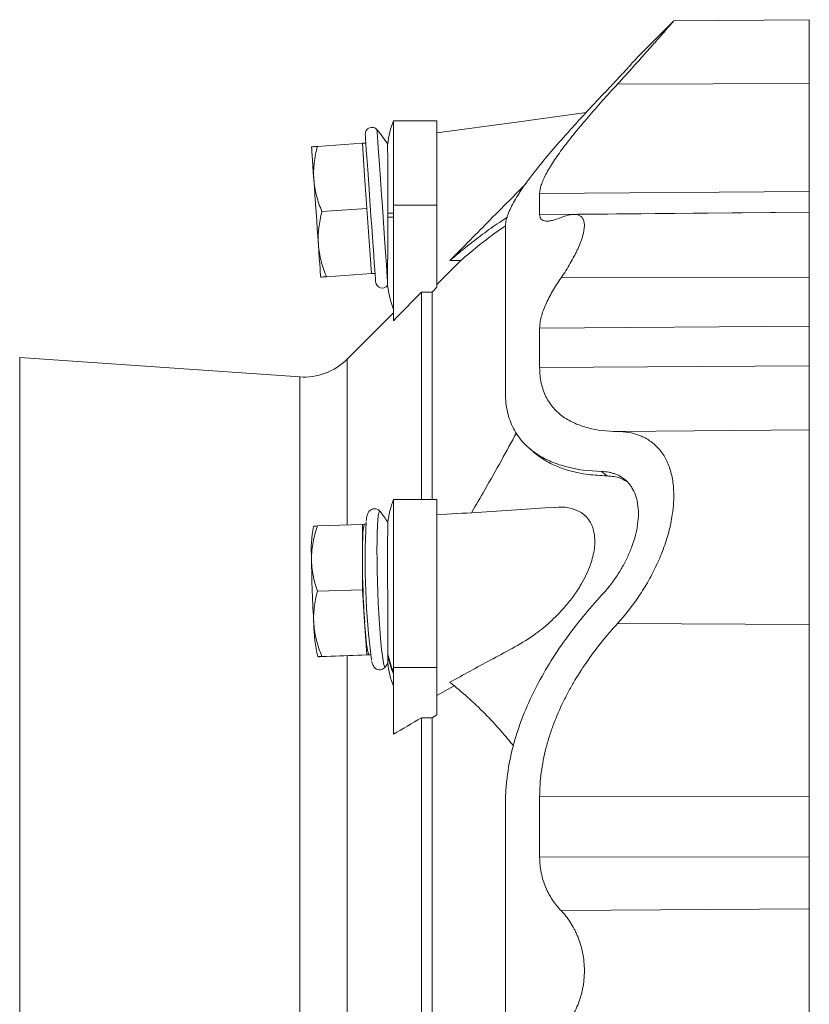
# Model space of a CAD drawing. Header units: millimetres. Extents: x -17 to 832, y -174 to 742.
# Tile 7 of 11: x 176 to 357, y 510 to 736. Entities that reach past the tile are written whole.
import ezdxf

# ---------------------------------------------------------------- set-up
doc = ezdxf.new("R2010")
doc.units = ezdxf.units.MM

msp = doc.modelspace()

# ---------------------------------------------------------------- linework, layer by layer
at = {"color": 7, "linetype": 'Continuous', "lineweight": 15}
for p, q in [((326.08, 735.87), (318.01, 727.8)), ((357.25, 736.2), (326.08, 735.93)), ((271.75, 713.01), (261.75, 713.01)), ((261.75, 693.65), (261.75, 713.01)), ((271.75, 693.65), (271.75, 713.01)), ((254.62, 707.83), (244.29, 707.11)), ((255.42, 707.88), (254.62, 707.83)), ((254.62, 707.83), (255.15, 700.35)), ((255.15, 700.35), (255.67, 692.87)), ((255.67, 692.87), (245.34, 692.14)), ((255.67, 692.87), (256.19, 685.38)), ((261.75, 667.06), (261.75, 693.65)), ((271.75, 674.77), (271.75, 693.65)), ((357.25, 691.97), (303.2, 691.5)), ((256.19, 685.38), (256.72, 677.9)), ((274.73, 680.91), (277.21, 680.91)), ((256.72, 677.9), (246.38, 677.18)), ((256.72, 677.9), (257.52, 677.96)), ((271.75, 674.77), (270.65, 673.64)), ((268.17, 626.01), (268.17, 673.64)), ((270.65, 673.64), (268.17, 673.64)), ((270.65, 626.01), (270.65, 673.64)), ((261.75, 668.89), (251.11, 658.24)), ((240.23, 654.18), (175.93, 658.67)), ((309.57, 632.47), (310.81, 631.45)), ((271.75, 626.01), (261.75, 626.01)), ((261.75, 587.44), (261.75, 626.01)), ((271.75, 587.44), (271.75, 626.01)), ((243.45, 619.96), (243.38, 619.83)), ((254.62, 620.32), (244.29, 619.96)), ((255.15, 620.33), (254.62, 620.32)), ((254.62, 620.32), (254.62, 612.82)), ((255.47, 620.34), (255.15, 620.33)), ((254.62, 612.82), (254.62, 605.32)), ((254.62, 605.32), (244.29, 604.96)), ((254.62, 605.32), (255.15, 597.83)), ((255.15, 597.83), (255.67, 590.34)), ((255.67, 590.34), (245.34, 589.97)), ((256.52, 590.35), (246.38, 589.99)), ((255.67, 590.34), (256.19, 590.35)), ((256.19, 590.35), (256.51, 590.36)), ((256.19, 590.35), (256.52, 590.35)), ((244.43, 590.02), (244.49, 589.91)), ((261.75, 572.13), (261.75, 587.44)), ((271.75, 576.57), (271.75, 587.44)), ((271.75, 581.06), (275.71, 583.23)), ((271.75, 576.57), (270.65, 575.92)), ((270.65, 575.92), (268.17, 575.92)), ((268.17, 459.7), (268.17, 575.92)), ((270.65, 459.7), (270.65, 575.92))]:
    msp.add_line(p, q, dxfattribs=at)
at = {"color": 8, "linetype": 'Continuous', "lineweight": 0}
for p, q in [((357.25, 721.57), (313.17, 721.38)), ((357.25, 696.77), (295.33, 696.26)), ((260.47, 691.81), (261.75, 691.81)), ((271.75, 693.65), (261.75, 693.65)), ((357.25, 691.99), (295.33, 691.49)), ((260.47, 690.89), (261.75, 690.89)), ((357.25, 677.04), (300.24, 676.92)), ((357.25, 665.82), (295.33, 665.39)), ((175.93, 658.67), (175.93, 517.81)), ((251.11, 620.2), (251.11, 658.24)), ((357.25, 656.73), (295.33, 656.33)), ((240.23, 517.81), (240.23, 654.18)), ((357.25, 642.03), (313.17, 641.65)), ((357.25, 597.35), (313.17, 597.54)), ((251.11, 517.81), (251.11, 590.16)), ((271.75, 587.44), (261.75, 587.44)), ((357.25, 557.85), (295.33, 557.74)), ((357.25, 543.98), (295.33, 543.91)), ((357.25, 532.01), (300.24, 531.65)), ((175.93, 517.81), (175.93, 376.94)), ((240.23, 381.44), (240.23, 517.81)), ((251.11, 445.46), (251.11, 517.81))]:
    msp.add_line(p, q, dxfattribs=at)
at = {"color": 7, "linetype": 'Continuous', "lineweight": 15, "flags": 128}
for points in [[(305.99, 714.87), (290.01, 712.69), (271.75, 710.21)], [(255.29, 709.85), (255.29, 709.8), (255.31, 709.44), (255.36, 708.73), (255.44, 707.68), (255.53, 706.32), (255.65, 704.67), (255.78, 702.77), (255.93, 700.66), (256.09, 698.39), (256.25, 696), (256.43, 693.54), (256.6, 691.07), (256.77, 688.64), (256.93, 686.3), (257.09, 684.1), (257.23, 682.1), (257.35, 680.32), (257.46, 678.81), (257.54, 677.6), (257.6, 676.71), (257.64, 676.18), (257.65, 676)], [(242.95, 707.01), (242.96, 706.88), (242.99, 706.5), (243.03, 705.87), (243.09, 705.01), (243.17, 703.92), (243.26, 702.63), (243.36, 701.16), (243.48, 699.53)], [(243.48, 699.53), (243.6, 697.78), (243.73, 695.92), (243.86, 694), (244, 692.05), (244.14, 690.1), (244.27, 688.18), (244.4, 686.32), (244.52, 684.57)], [(244.52, 684.57), (244.64, 682.94), (244.74, 681.47), (244.83, 680.18), (244.91, 679.09), (244.97, 678.22), (245.01, 677.6), (245.04, 677.21), (245.05, 677.09)], [(292.74, 637.98), (293.39, 637.4), (294.04, 636.83)], [(254.62, 612.82), (254.63, 614.45), (254.66, 615.93), (254.7, 617.22), (254.76, 618.31), (254.84, 619.18), (254.93, 619.81), (255.03, 620.2), (255.15, 620.33)], [(256.19, 590.35), (256.07, 590.47), (255.94, 590.85), (255.81, 591.48), (255.67, 592.35), (255.53, 593.43), (255.4, 594.72), (255.27, 596.2), (255.15, 597.83)]]:
    msp.add_lwpolyline(points, dxfattribs=at)
at = {"color": 8, "linetype": 'Continuous', "lineweight": 0, "flags": 128}
for points in [[(257.98, 710.95), (257.99, 710.77), (258.03, 710.24), (258.09, 709.37), (258.18, 708.18), (258.28, 706.68), (258.4, 704.91), (258.54, 702.91), (258.7, 700.71), (258.86, 698.37), (259.03, 695.91), (259.21, 693.4), (259.39, 690.89), (259.56, 688.42), (259.72, 686.04), (259.88, 683.8), (260.02, 681.75), (260.15, 679.93), (260.26, 678.37), (260.35, 677.1), (260.42, 676.16)], [(258.7, 623.27), (258.7, 623.27), (258.54, 623.3), (258.4, 622.97), (258.28, 622.3), (258.18, 621.29), (258.09, 619.96), (258.03, 618.34), (257.99, 616.47), (257.98, 614.38), (257.99, 612.11), (258.03, 609.71), (258.09, 607.22), (258.18, 604.7), (258.28, 602.19), (258.4, 599.75), (258.54, 597.42), (258.7, 595.25), (258.86, 593.29), (259.03, 591.57), (259.21, 590.12), (259.39, 588.98), (259.56, 588.17), (259.72, 587.71), (259.88, 587.6), (259.95, 587.67)]]:
    msp.add_lwpolyline(points, dxfattribs=at)
at = {"color": 7, "linetype": 'Continuous', "lineweight": 15}
for centre, radius, start, end in [((283.42, 704.81), 23.16, 159.2674, 173.0123), ((256.82, 709.95), 1.53, 40.5838, 184), ((235.2, 691.43), 30, 32.6884, 40.5838), ((259.18, 676.1), 1.53, 184, 323.2937), ((283.42, 677.89), 23.16, 186.6883, 200.7326), ((241.21, 668.14), 14, 266, 315), ((283.42, 617.81), 23.16, 159.2674, 172.6256), ((235.2, 604.62), 30, 32.6505, 38.4448), ((273.74, 614.35), 30.85, 169.7623, 183.6047), ((425.04, 611.45), 169.78, 176.7991, 187.5133), ((483.54, 613.3), 228.91, 180.1212, 183.8763), ((471.87, 612.89), 228.91, 180.1212, 183.8763), ((274.53, 597.64), 31.06, 180.4082, 194.2102), ((235.2, 604.62), 30, 325.5601, 327.3615), ((283.42, 591.35), 23.16, 187.1408, 200.7326)]:
    msp.add_arc(centre, radius, start, end, dxfattribs=at)
at = {"color": 8, "linetype": 'Continuous', "lineweight": 0}
for centre, start, end in [((278.17, 593.64), 189.1012, 203.6773), ((278.17, 593.18), 189.0894, 203.6777)]:
    msp.add_arc(centre, 17.92, start, end, dxfattribs=at)
at = {"color": 7, "linetype": 'Continuous', "lineweight": 15}
for points, knots in [([(313.17, 721.38), (314.42, 722.74), (316.94, 725.5), (320, 728.92), (322.41, 731.65), (324.19, 733.68), (325.46, 735.14), (326.1, 735.88), (326.09, 735.87), (326.08, 735.87)], [0, 0, 0, 0, 0.180977, 0.366585, 0.504159, 0.645267, 0.78306, 0.926376, 1, 1, 1, 1]), ([(357.25, 736.2), (357.25, 736.2), (357.25, 736.1), (357.25, 735.7), (357.25, 735.4), (357.25, 734.63), (357.25, 734.15), (357.25, 733.05), (357.25, 732.42), (357.25, 731.04), (357.25, 730.29), (357.25, 728.7), (357.25, 727.86), (357.25, 725.26), (357.25, 723.42), (357.25, 721.57)], [0, 0, 0, 0, 0.125, 0.125, 0.25, 0.25, 0.375, 0.375, 0.5, 0.5, 0.625, 0.625, 0.75, 0.75, 1, 1, 1, 1]), ([(318.01, 727.8), (318.01, 727.8), (317.95, 727.73), (317.78, 727.55), (317.71, 727.47), (317.54, 727.29), (317.45, 727.18), (317.11, 726.81), (316.85, 726.52), (316.38, 726.01), (316.22, 725.83), (315.86, 725.44), (315.68, 725.24), (315.09, 724.61), (314.67, 724.15), (313.78, 723.18), (313.31, 722.67), (312.55, 721.87), (312.3, 721.59), (311.78, 721.03), (311.51, 720.75), (310.7, 719.89), (310.15, 719.3), (309.57, 718.69)], [0, 0, 0, 0, 0.125, 0.125, 0.1875, 0.1875, 0.25, 0.25, 0.375, 0.375, 0.4375, 0.4375, 0.5, 0.5, 0.625, 0.625, 0.75, 0.75, 0.8125, 0.8125, 0.875, 0.875, 1, 1, 1, 1]), ([(295.33, 696.26), (295.33, 696.85), (295.46, 697.52), (295.95, 699.01), (296.31, 699.83), (297.02, 701.18), (297.29, 701.65), (297.87, 702.62), (298.18, 703.12), (299.18, 704.64), (299.94, 705.71), (301.17, 707.36), (301.6, 707.92), (302.5, 709.06), (302.96, 709.65), (304.39, 711.41), (305.4, 712.61), (308.54, 716.27), (310.8, 718.79), (313.17, 721.38)], [0, 0, 0, 0, 0.125, 0.125, 0.25, 0.25, 0.3125, 0.3125, 0.375, 0.375, 0.5, 0.5, 0.5625, 0.5625, 0.625, 0.625, 0.75, 0.75, 1, 1, 1, 1]), ([(357.25, 696.77), (357.25, 697.79), (357.25, 699.1), (357.25, 702.29), (357.25, 704.18), (357.25, 708.45), (357.25, 710.84), (357.25, 715.97), (357.25, 718.72), (357.25, 721.57)], [0, 0, 0, 0, 0.25, 0.25, 0.5, 0.5, 0.75, 0.75, 1, 1, 1, 1]), ([(309.57, 718.69), (306.66, 715.62), (303.88, 712.62), (299.98, 708.25), (298.74, 706.83), (296.4, 704.07), (295.31, 702.72), (293.27, 700.12), (292.33, 698.86), (291.28, 697.34), (291.08, 697.04), (290.69, 696.45), (290.5, 696.15), (289.95, 695.29), (289.62, 694.73), (288.72, 693.11), (288.26, 692.11), (287.79, 690.75), (287.67, 690.32), (287.51, 689.51), (287.47, 689.13), (287.47, 688.77)], [0, 0, 0, 0, 0.25, 0.25, 0.375, 0.375, 0.5, 0.5, 0.625, 0.625, 0.65625, 0.65625, 0.6875, 0.6875, 0.75, 0.75, 0.875, 0.875, 0.9375, 0.9375, 1, 1, 1, 1]), ([(244.29, 707.11), (243.88, 707.08), (243.54, 707.05), (243.08, 707.02), (242.95, 707.01), (242.95, 707.01)], [0, 0, 0, 0, 0.5, 0.5, 1, 1, 1, 1]), ([(243.48, 699.53), (243.43, 700.17), (243.42, 700.81), (243.45, 702.08), (243.5, 702.71), (243.72, 704.6), (243.97, 705.86), (244.29, 707.11)], [0, 0, 0, 0, 0.25, 0.25, 0.5, 0.5, 1, 1, 1, 1]), ([(260.43, 707.62), (260.43, 707.61), (260.43, 707.58), (260.43, 706.99), (260.43, 705.98), (260.44, 704.52), (260.44, 702.72), (260.45, 700.58), (260.45, 698.2), (260.46, 695.61), (260.47, 693.45), (260.47, 692.17), (260.47, 691.81)], [0, 0, 0, 0, 0.086875, 0.194049, 0.304331, 0.411501, 0.52178, 0.628937, 0.739203, 0.846347, 0.956598, 1, 1, 1, 1]), ([(245.34, 692.14), (244.84, 693.34), (244.42, 694.55), (243.78, 697.01), (243.57, 698.26), (243.48, 699.53)], [0, 0, 0, 0, 0.5, 0.5, 1, 1, 1, 1]), ([(274.73, 680.91), (277.82, 684.03), (282.57, 688.84), (288.16, 694.48), (290.91, 697.25), (291.97, 698.33), (292.2, 698.57)], [0, 0, 0, 0, 0.530194, 0.816227, 0.959524, 1, 1, 1, 1]), ([(244.52, 684.57), (244.48, 685.2), (244.47, 685.84), (244.5, 687.11), (244.55, 687.75), (244.76, 689.64), (245.01, 690.89), (245.34, 692.14)], [0, 0, 0, 0, 0.25, 0.25, 0.5, 0.5, 1, 1, 1, 1]), ([(357.25, 691.87), (357.25, 691.86), (357.25, 691.84), (357.25, 690.62), (357.25, 688.35), (357.25, 685.12), (357.25, 681.27), (357.25, 678.42), (357.25, 677.04)], [0, 0, 0, 0, 0.119901, 0.295268, 0.47338, 0.657638, 0.834501, 1, 1, 1, 1]), ([(260.42, 676.16), (260.42, 676.29), (260.42, 676.44), (260.42, 676.78), (260.42, 676.96), (260.42, 677.54), (260.42, 677.97), (260.42, 678.69), (260.43, 678.95), (260.43, 679.48), (260.43, 679.76), (260.43, 680.62), (260.43, 681.24), (260.44, 682.53), (260.44, 683.22), (260.44, 684.29), (260.45, 684.66), (260.45, 685.4), (260.45, 685.78), (260.45, 686.91), (260.46, 687.69), (260.46, 689.27), (260.47, 690.08), (260.47, 690.89)], [0, 0, 0, 0, 0.0625, 0.0625, 0.125, 0.125, 0.25, 0.25, 0.3125, 0.3125, 0.375, 0.375, 0.5, 0.5, 0.625, 0.625, 0.6875, 0.6875, 0.75, 0.75, 0.875, 0.875, 1, 1, 1, 1]), ([(287.92, 690.84), (287.47, 690.56), (285.78, 689.51), (282.73, 687.32), (278.8, 684.33), (276.08, 682.05), (274.73, 680.91)], [0, 0, 0, 0, 0.109307, 0.404072, 0.702034, 1, 1, 1, 1]), ([(300.24, 690.76), (299.54, 690.48), (298.89, 690.26), (298.01, 690.05), (297.73, 690), (297.2, 689.95), (296.96, 689.94), (296.29, 690.01), (295.94, 690.15), (295.64, 690.46), (295.59, 690.53), (295.49, 690.69), (295.45, 690.77), (295.36, 691.05), (295.33, 691.25), (295.33, 691.49)], [0, 0, 0, 0, 0.25, 0.25, 0.375, 0.375, 0.5, 0.5, 0.75, 0.75, 0.8125, 0.8125, 0.875, 0.875, 1, 1, 1, 1]), ([(300.24, 676.92), (301.01, 678.04), (301.72, 679.16), (302.69, 680.81), (302.99, 681.36), (303.42, 682.18), (303.56, 682.46), (303.83, 682.99), (303.95, 683.26), (304.31, 684.04), (304.53, 684.55), (304.81, 685.3), (304.9, 685.54), (305.06, 686.02), (305.13, 686.26), (305.46, 687.4), (305.6, 688.21), (305.6, 689.25), (305.57, 689.57), (305.43, 690.13), (305.34, 690.37), (305.14, 690.68), (305.07, 690.77), (304.91, 690.95), (304.82, 691.02), (304.54, 691.23), (304.32, 691.33), (303.84, 691.46), (303.58, 691.5), (303, 691.5), (302.69, 691.47), (301.72, 691.3), (301.01, 691.08), (300.24, 690.76)], [0, 0, 0, 0, 0.125, 0.125, 0.1875, 0.1875, 0.21875, 0.21875, 0.25, 0.25, 0.3125, 0.3125, 0.34375, 0.34375, 0.375, 0.375, 0.5, 0.5, 0.5625, 0.5625, 0.625, 0.625, 0.65625, 0.65625, 0.6875, 0.6875, 0.75, 0.75, 0.8125, 0.8125, 0.875, 0.875, 1, 1, 1, 1]), ([(277.21, 680.91), (278.49, 681.99), (281.07, 684.15), (284.49, 686.81), (286.59, 688.28), (287.48, 688.9)], [0, 0, 0, 0, 0.36635, 0.732695, 1, 1, 1, 1]), ([(287.47, 650.52), (287.47, 654.81), (287.47, 658.87), (287.47, 666.47), (287.47, 669.99), (287.47, 676.44), (287.47, 679.36), (287.47, 684.56), (287.47, 686.83), (287.47, 688.77)], [0, 0, 0, 0, 0.25, 0.25, 0.5, 0.5, 0.75, 0.75, 1, 1, 1, 1]), ([(246.38, 677.18), (245.89, 678.37), (245.47, 679.58), (244.83, 682.04), (244.61, 683.29), (244.52, 684.57)], [0, 0, 0, 0, 0.5, 0.5, 1, 1, 1, 1]), ([(246.38, 677.18), (245.98, 677.15), (245.64, 677.13), (245.17, 677.09), (245.05, 677.09), (245.05, 677.09)], [0, 0, 0, 0, 0.5, 0.5, 1, 1, 1, 1]), ([(260.41, 675.19), (260.41, 675.19), (260.41, 675.12), (260.41, 675.33), (260.41, 675.7), (260.41, 676.01), (260.42, 676.16)], [0, 0, 0, 0, 0.012889, 0.488147, 0.760202, 1, 1, 1, 1]), ([(300.24, 676.92), (299.54, 675.9), (298.89, 674.88), (298.01, 673.36), (297.73, 672.85), (297.2, 671.84), (296.96, 671.33), (296.29, 669.84), (295.94, 668.88), (295.64, 667.73), (295.59, 667.5), (295.49, 667.05), (295.45, 666.83), (295.36, 666.19), (295.33, 665.78), (295.33, 665.39)], [0, 0, 0, 0, 0.25, 0.25, 0.375, 0.375, 0.5, 0.5, 0.75, 0.75, 0.8125, 0.8125, 0.875, 0.875, 1, 1, 1, 1]), ([(357.25, 677.04), (357.25, 675.96), (357.25, 674.89), (357.25, 672.8), (357.25, 671.78), (357.25, 669.86), (357.25, 668.95), (357.25, 667.27), (357.25, 666.51), (357.25, 665.82)], [0, 0, 0, 0, 0.25, 0.25, 0.5, 0.5, 0.75, 0.75, 1, 1, 1, 1]), ([(295.33, 656.33), (295.33, 655.03), (295.46, 653.83), (295.95, 651.6), (296.31, 650.57), (297.02, 649.15), (297.29, 648.7), (297.87, 647.84), (298.18, 647.43), (299.18, 646.29), (299.94, 645.62), (301.17, 644.74), (301.6, 644.47), (302.5, 643.97), (302.96, 643.73), (304.39, 643.1), (305.4, 642.75), (308.54, 641.94), (310.8, 641.67), (313.17, 641.65)], [0, 0, 0, 0, 0.125, 0.125, 0.25, 0.25, 0.3125, 0.3125, 0.375, 0.375, 0.5, 0.5, 0.5625, 0.5625, 0.625, 0.625, 0.75, 0.75, 1, 1, 1, 1]), ([(357.25, 656.73), (357.25, 654.49), (357.25, 652.43), (357.25, 648.82), (357.25, 647.26), (357.25, 644.72), (357.25, 643.75), (357.25, 642.43), (357.25, 642.08), (357.25, 642.03)], [0, 0, 0, 0, 0.25, 0.25, 0.5, 0.5, 0.75, 0.75, 1, 1, 1, 1]), ([(309.57, 632.47), (306.66, 632.54), (303.88, 632.9), (299.98, 633.95), (298.74, 634.38), (296.4, 635.43), (295.31, 636.04), (293.27, 637.47), (292.33, 638.28), (291.28, 639.44), (291.08, 639.68), (290.69, 640.18), (290.5, 640.43), (289.95, 641.22), (289.62, 641.77), (288.72, 643.49), (288.26, 644.74), (287.79, 646.78), (287.67, 647.49), (287.51, 648.97), (287.47, 649.73), (287.47, 650.52)], [0, 0, 0, 0, 0.25, 0.25, 0.375, 0.375, 0.5, 0.5, 0.625, 0.625, 0.65625, 0.65625, 0.6875, 0.6875, 0.75, 0.75, 0.875, 0.875, 0.9375, 0.9375, 1, 1, 1, 1]), ([(290.02, 641.34), (288.87, 639.23), (286.49, 634.86), (283.04, 628.74), (280.71, 624.75), (279.7, 623)], [0, 0, 0, 0, 0.3453993, 0.7137863, 1, 1, 1, 1]), ([(313.17, 597.54), (314.94, 599.48), (316.6, 601.57), (318.51, 604.41), (318.88, 604.99), (319.62, 606.17), (319.98, 606.77), (321.02, 608.61), (321.67, 609.87), (322.85, 612.42), (323.4, 613.73), (324.12, 615.73), (324.34, 616.4), (324.75, 617.74), (324.94, 618.4), (325.44, 620.39), (325.69, 621.7), (325.91, 623.33), (325.95, 623.66), (326.02, 624.31), (326.05, 624.63), (326.11, 625.6), (326.14, 626.22), (326.14, 628.06), (326.05, 629.22), (325.8, 630.89), (325.69, 631.43), (325.43, 632.47), (325.28, 632.96), (324.78, 634.39), (324.37, 635.26), (323.65, 636.44), (323.4, 636.81), (322.85, 637.51), (322.57, 637.83), (321.68, 638.74), (321.03, 639.26), (319.98, 639.93), (319.62, 640.13), (318.89, 640.49), (318.51, 640.65), (316.6, 641.36), (314.94, 641.63), (313.17, 641.65)], [0, 0, 0, 0, 0.125, 0.125, 0.15625, 0.15625, 0.1875, 0.1875, 0.25, 0.25, 0.3125, 0.3125, 0.34375, 0.34375, 0.375, 0.375, 0.4375, 0.4375, 0.453125, 0.453125, 0.46875, 0.46875, 0.5, 0.5, 0.5625, 0.5625, 0.59375, 0.59375, 0.625, 0.625, 0.6875, 0.6875, 0.71875, 0.71875, 0.75, 0.75, 0.8125, 0.8125, 0.84375, 0.84375, 0.875, 0.875, 1, 1, 1, 1]), ([(357.25, 642.03), (357.25, 642), (357.25, 641.73), (357.25, 640.86), (357.25, 640.49), (357.25, 639.59), (357.25, 639.05), (357.25, 637.81), (357.25, 637.09), (357.25, 635.5), (357.25, 634.61), (357.25, 632.68), (357.25, 631.64), (357.25, 629.41), (357.25, 628.23), (357.25, 625.77), (357.25, 624.49), (357.25, 621.87), (357.25, 620.53), (357.25, 617.82), (357.25, 616.46), (357.25, 613.76), (357.25, 612.42), (357.25, 609.79), (357.25, 608.5), (357.25, 606.01), (357.25, 604.81), (357.25, 601.34), (357.25, 599.23), (357.25, 597.35)], [0, 0, 0, 0, 0.125, 0.125, 0.1875, 0.1875, 0.25, 0.25, 0.3125, 0.3125, 0.375, 0.375, 0.4375, 0.4375, 0.5, 0.5, 0.5625, 0.5625, 0.625, 0.625, 0.6875, 0.6875, 0.75, 0.75, 0.8125, 0.8125, 0.875, 0.875, 1, 1, 1, 1]), ([(310.81, 631.45), (309.34, 631.53), (306.39, 631.68), (302.54, 632.47), (299.21, 633.6), (296.37, 635), (294.75, 636.28), (293.94, 636.92)], [0, 0, 0, 0, 0.226387, 0.454166, 0.635667, 0.817123, 1, 1, 1, 1]), ([(318.01, 622.8), (318.01, 623.6), (317.95, 624.34), (317.78, 625.4), (317.71, 625.75), (317.54, 626.41), (317.45, 626.73), (317.11, 627.66), (316.85, 628.21), (316.38, 628.97), (316.22, 629.21), (315.86, 629.67), (315.68, 629.88), (315.09, 630.48), (314.67, 630.82), (313.78, 631.4), (313.31, 631.64), (312.55, 631.93), (312.3, 632.02), (311.78, 632.17), (311.51, 632.23), (310.7, 632.39), (310.15, 632.45), (309.57, 632.47)], [0, 0, 0, 0, 0.125, 0.125, 0.1875, 0.1875, 0.25, 0.25, 0.375, 0.375, 0.4375, 0.4375, 0.5, 0.5, 0.625, 0.625, 0.75, 0.75, 0.8125, 0.8125, 0.875, 0.875, 1, 1, 1, 1]), ([(315.22, 630.24), (314.77, 630.49), (313.45, 631.23), (311.86, 631.36), (310.81, 631.45)], [0, 0, 0, 0, 0.341732, 1, 1, 1, 1]), ([(298.78, 624.26), (295.86, 624.07), (286.85, 623.46), (277.84, 622.88), (271.75, 622.49)], [0, 0, 0, 0, 0.3246424, 1, 1, 1, 1]), ([(274.73, 584.05), (277.81, 585.77), (282.57, 588.42), (289.01, 591.78), (293.61, 594.49), (297.68, 597.74), (300.73, 600.82), (303.13, 603.82), (304.78, 606.33), (306.08, 608.77), (306.97, 610.92), (307.58, 612.95), (307.93, 614.8), (308.04, 616.58), (307.87, 618.69), (307.21, 620.59), (306.09, 622.08), (304.71, 623.22), (302.87, 623.98), (300.82, 624.37), (299.39, 624.21), (298.79, 624.14)], [0, 0, 0, 0, 0.1717741, 0.2646209, 0.3572462, 0.4278036, 0.498257, 0.5414725, 0.5846273, 0.6170715, 0.6494691, 0.6752411, 0.7009912, 0.726873, 0.7527555, 0.8003076, 0.8334488, 0.8666414, 0.915568, 0.9645879, 1, 1, 1, 1]), ([(258.71, 623.24), (258.65, 623.32), (258.51, 623.51), (258.04, 623.82), (257.36, 623.96), (256.69, 623.79), (256.24, 623.43), (255.98, 623.08), (255.82, 622.74), (255.7, 622.32), (255.6, 621.84), (255.55, 621.34), (255.53, 621.12)], [0, 0, 0, 0, 0.056746, 0.134965, 0.215672, 0.301104, 0.372353, 0.443917, 0.527493, 0.643478, 0.843939, 1, 1, 1, 1]), ([(318.01, 622.8), (318.01, 622.01), (317.95, 621.2), (317.78, 619.95), (317.71, 619.53), (317.54, 618.68), (317.45, 618.25), (317.11, 616.97), (316.85, 616.11), (316.38, 614.85), (316.22, 614.42), (315.86, 613.58), (315.68, 613.17), (315.09, 611.94), (314.67, 611.14), (313.78, 609.59), (313.31, 608.84), (312.55, 607.74), (312.3, 607.38), (311.78, 606.67), (311.51, 606.33), (310.7, 605.31), (310.15, 604.66), (309.57, 604.03)], [0, 0, 0, 0, 0.125, 0.125, 0.1875, 0.1875, 0.25, 0.25, 0.375, 0.375, 0.4375, 0.4375, 0.5, 0.5, 0.625, 0.625, 0.75, 0.75, 0.8125, 0.8125, 0.875, 0.875, 1, 1, 1, 1]), ([(242.95, 612.41), (242.95, 613.04), (242.98, 613.68), (243.11, 614.96), (243.2, 615.6), (243.55, 617.49), (243.89, 618.73), (244.29, 619.96)], [0, 0, 0, 0, 0.25, 0.25, 0.5, 0.5, 1, 1, 1, 1]), ([(244.29, 619.96), (243.99, 619.94), (243.49, 619.92), (243.51, 619.92), (243.51, 619.92)], [0, 0, 0, 0, 0.605887, 1, 1, 1, 1]), ([(260.45, 620.78), (260.45, 620.76), (260.44, 620.7), (260.44, 620.08), (260.44, 619.01), (260.43, 617.54), (260.43, 615.69), (260.43, 613.54), (260.43, 611.12), (260.43, 608.54), (260.43, 605.83), (260.44, 603.1), (260.44, 600.4), (260.45, 597.84), (260.45, 595.46), (260.46, 592.94), (260.47, 591.61), (260.47, 590.81)], [0, 0, 0, 0, 0.0506024, 0.1168562, 0.1812505, 0.2475118, 0.3119145, 0.378185, 0.4425944, 0.5088718, 0.5732822, 0.6395609, 0.7039666, 0.7702405, 0.8346377, 0.9009029, 1, 1, 1, 1]), ([(244.29, 604.96), (243.88, 606.16), (243.54, 607.4), (243.08, 609.89), (242.95, 611.14), (242.95, 612.41)], [0, 0, 0, 0, 0.5, 0.5, 1, 1, 1, 1]), ([(243.48, 597.42), (243.43, 598.05), (243.42, 598.69), (243.45, 599.96), (243.5, 600.59), (243.72, 602.48), (243.97, 603.72), (244.29, 604.96)], [0, 0, 0, 0, 0.25, 0.25, 0.5, 0.5, 1, 1, 1, 1]), ([(309.57, 604.03), (306.66, 600.88), (303.88, 597.53), (299.98, 592.11), (298.74, 590.25), (296.4, 586.44), (295.31, 584.49), (293.27, 580.46), (292.33, 578.39), (291.28, 575.71), (291.08, 575.17), (290.69, 574.08), (290.5, 573.53), (289.95, 571.87), (289.62, 570.77), (288.72, 567.43), (288.26, 565.18), (287.79, 561.78), (287.67, 560.64), (287.51, 558.34), (287.47, 557.2), (287.47, 556.06)], [0, 0, 0, 0, 0.25, 0.25, 0.375, 0.375, 0.5, 0.5, 0.625, 0.625, 0.65625, 0.65625, 0.6875, 0.6875, 0.75, 0.75, 0.875, 0.875, 0.9375, 0.9375, 1, 1, 1, 1]), ([(245.34, 589.97), (244.84, 591.19), (244.42, 592.41), (243.78, 594.89), (243.57, 596.14), (243.48, 597.42)], [0, 0, 0, 0, 0.5, 0.5, 1, 1, 1, 1]), ([(295.33, 557.74), (295.33, 559.62), (295.46, 561.49), (295.95, 565.22), (296.31, 567.07), (297.02, 569.84), (297.29, 570.76), (297.87, 572.59), (298.18, 573.49), (299.18, 576.16), (299.94, 577.89), (301.17, 580.42), (301.6, 581.26), (302.5, 582.9), (302.96, 583.72), (304.39, 586.13), (305.4, 587.67), (308.54, 592.14), (310.8, 594.92), (313.17, 597.54)], [0, 0, 0, 0, 0.125, 0.125, 0.25, 0.25, 0.3125, 0.3125, 0.375, 0.375, 0.5, 0.5, 0.5625, 0.5625, 0.625, 0.625, 0.75, 0.75, 1, 1, 1, 1]), ([(357.25, 557.85), (357.25, 561.1), (357.25, 564.47), (357.25, 571.28), (357.25, 574.73), (357.25, 581.53), (357.25, 584.89), (357.25, 591.34), (357.25, 594.44), (357.25, 597.35)], [0, 0, 0, 0, 0.25, 0.25, 0.5, 0.5, 0.75, 0.75, 1, 1, 1, 1]), ([(260.44, 588.45), (260.44, 588.44), (260.45, 588.39), (260.45, 588.81), (260.46, 589.77), (260.47, 590.35)], [0, 0, 0, 0, 0.095925, 0.444863, 1, 1, 1, 1]), ([(246.38, 589.99), (245.89, 589.98), (245.47, 589.96), (244.83, 589.94), (244.61, 589.94), (244.52, 589.94)], [0, 0, 0, 0, 0.5, 0.5, 1, 1, 1, 1]), ([(244.53, 589.94), (244.54, 589.94), (244.56, 589.94), (245.06, 589.96), (245.34, 589.97)], [0, 0, 0, 0, 0.4288679, 1, 1, 1, 1]), ([(256.75, 588.97), (256.8, 588.74), (256.9, 588.33), (257.07, 587.9), (257.37, 587.45), (257.84, 587.07), (258.51, 586.87), (259.21, 587), (259.7, 587.34), (259.92, 587.6), (259.97, 587.71), (259.98, 587.72)], [0, 0, 0, 0, 0.239615, 0.419889, 0.529437, 0.620634, 0.714906, 0.819742, 0.904953, 0.988115, 1, 1, 1, 1]), ([(289.37, 569.41), (288.44, 570.55), (286.27, 573.18), (282.74, 576.92), (278.8, 580.71), (276.08, 582.94), (274.73, 584.05)], [0, 0, 0, 0, 0.201456, 0.465725, 0.73286, 1, 1, 1, 1]), ([(287.47, 556.06), (287.47, 549.83), (287.47, 543.49), (287.47, 530.71), (287.47, 524.26), (287.47, 511.36), (287.47, 504.91), (287.47, 492.12), (287.47, 485.78), (287.47, 479.55)], [0, 0, 0, 0, 0.25, 0.25, 0.5, 0.5, 0.75, 0.75, 1, 1, 1, 1]), ([(300.24, 531.65), (299.54, 532.38), (298.89, 533.18), (298.01, 534.49), (297.73, 534.95), (297.2, 535.91), (296.96, 536.42), (296.29, 537.98), (295.94, 539.08), (295.64, 540.54), (295.59, 540.84), (295.49, 541.44), (295.45, 541.75), (295.36, 542.66), (295.33, 543.28), (295.33, 543.91)], [0, 0, 0, 0, 0.25, 0.25, 0.375, 0.375, 0.5, 0.5, 0.75, 0.75, 0.8125, 0.8125, 0.875, 0.875, 1, 1, 1, 1]), ([(357.25, 532.01), (357.25, 532.79), (357.25, 533.65), (357.25, 535.49), (357.25, 536.47), (357.25, 538.52), (357.25, 539.59), (357.25, 541.77), (357.25, 542.88), (357.25, 543.98)], [0, 0, 0, 0, 0.25, 0.25, 0.5, 0.5, 0.75, 0.75, 1, 1, 1, 1]), ([(300.24, 531.65), (301.01, 530.85), (301.72, 529.95), (302.69, 528.47), (302.99, 527.95), (303.42, 527.12), (303.56, 526.84), (303.83, 526.27), (303.95, 525.98), (304.31, 525.1), (304.53, 524.49), (304.81, 523.54), (304.9, 523.22), (305.06, 522.57), (305.13, 522.24), (305.46, 520.57), (305.6, 519.22), (305.6, 517.14), (305.57, 516.44), (305.43, 515.07), (305.34, 514.4), (305.14, 513.41), (305.07, 513.08), (304.91, 512.43), (304.82, 512.1), (304.54, 511.15), (304.32, 510.54), (303.84, 509.35), (303.58, 508.79), (303, 507.69), (302.69, 507.16), (301.72, 505.66), (301.01, 504.77), (300.24, 503.96)], [0, 0, 0, 0, 0.125, 0.125, 0.1875, 0.1875, 0.21875, 0.21875, 0.25, 0.25, 0.3125, 0.3125, 0.34375, 0.34375, 0.375, 0.375, 0.5, 0.5, 0.5625, 0.5625, 0.625, 0.625, 0.65625, 0.65625, 0.6875, 0.6875, 0.75, 0.75, 0.8125, 0.8125, 0.875, 0.875, 1, 1, 1, 1]), ([(357.25, 503.61), (357.25, 504.44), (357.25, 505.37), (357.25, 507.45), (357.25, 508.59), (357.25, 511.03), (357.25, 512.33), (357.25, 515.02), (357.25, 516.41), (357.25, 519.2), (357.25, 520.59), (357.25, 523.28), (357.25, 524.59), (357.25, 527.03), (357.25, 528.17), (357.25, 530.24), (357.25, 531.18), (357.25, 532.01)], [0, 0, 0, 0, 0.125, 0.125, 0.25, 0.25, 0.375, 0.375, 0.5, 0.5, 0.625, 0.625, 0.75, 0.75, 0.875, 0.875, 1, 1, 1, 1])]:
    msp.add_open_spline(points, degree=3, knots=knots, dxfattribs=at)
for points in [[(357.25, 696.77), (357.25, 695.35), (357.25, 693.75), (357.25, 691.99)], [(295.33, 696.26), (295.33, 694.84), (295.33, 693.25), (295.33, 691.49)], [(260.47, 690.89), (260.47, 691.19), (260.47, 691.5), (260.47, 691.81)], [(271.75, 675.39), (273.57, 677.23), (275.39, 679.07), (277.21, 680.91)], [(268.17, 673.64), (266.03, 671.45), (263.89, 669.25), (261.75, 667.06)], [(295.33, 656.33), (295.33, 659.48), (295.33, 662.51), (295.33, 665.39)], [(357.25, 656.73), (357.25, 659.89), (357.25, 662.92), (357.25, 665.82)], [(260.47, 590.35), (260.47, 590.5), (260.47, 590.65), (260.47, 590.81)], [(268.17, 575.92), (266.03, 574.65), (263.89, 573.39), (261.75, 572.13)], [(295.33, 557.74), (295.33, 553.16), (295.33, 548.54), (295.33, 543.91)], [(357.25, 557.85), (357.25, 553.26), (357.25, 548.63), (357.25, 543.98)]]:
    msp.add_open_spline(points, degree=3, dxfattribs=at)

doc.saveas('drawing.dxf')
